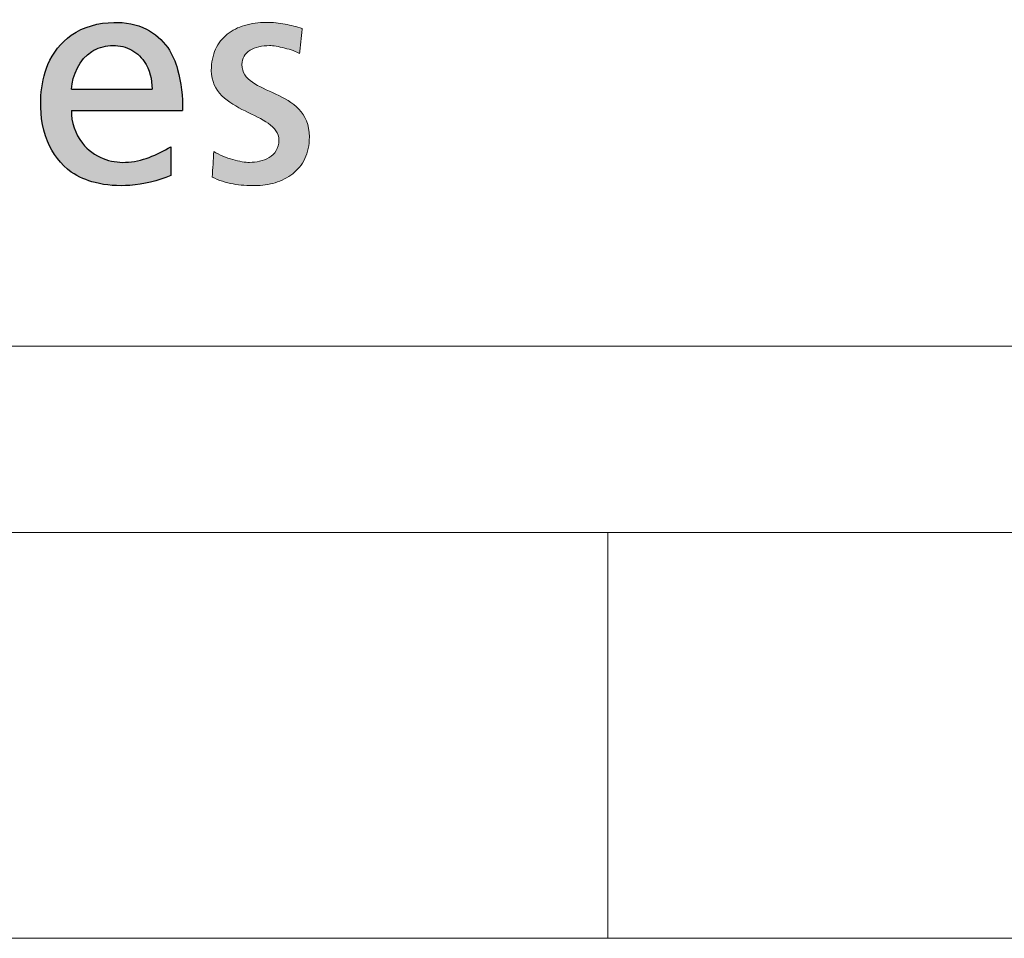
# Model space of a CAD drawing. Header units: millimetres. Extents: x 195 to 7681, y 65 to 5395.
# Tile 65 of 80: x 5782 to 5940, y 65 to 212. Entities that reach past the tile are written whole.
import ezdxf

# ---------------------------------------------------------------- set-up
doc = ezdxf.new("R2010")
doc.units = ezdxf.units.MM
doc.layers.add('FORMAT', color=7, linetype='Continuous')

# ---------------------------------------------------------------- blocks, each defined once
blk = doc.blocks.new('LOGO_sombreado')
at = {"linetype": 'Continuous', "ltscale": 13}
h = blk.add_hatch(color=7, dxfattribs=at)
edge = h.paths.add_edge_path(flags=0)
edge.add_spline(control_points=[(573.49, 47.32), (573.91, 47.17), (574.27, 47.02), (574.53, 46.86)], knot_values=[37.00004, 37.00004, 37.00004, 37.00004, 38.00004, 38.00004, 38.00004, 38.00004], weights=[1, 1, 1, 1], degree=3, periodic=0)
edge.add_line((574.53, 46.86), (574.63, 47.86))
edge.add_line((574.63, 47.86), (574.73, 48.87))
edge.add_line((574.73, 48.87), (574.83, 49.87))
edge.add_line((574.83, 49.87), (574.93, 50.87))
edge.add_spline(control_points=[(574.93, 50.87), (574.48, 51.01), (574.03, 51.14), (573.57, 51.25)], knot_values=[3, 3, 3, 3, 4, 4, 4, 4], weights=[1, 1, 1, 1], degree=3, periodic=0)
edge.add_spline(control_points=[(573.57, 51.25), (573.12, 51.37), (572.66, 51.47), (572.19, 51.56)], knot_values=[4, 4, 4, 4, 5, 5, 5, 5], weights=[1, 1, 1, 1], degree=3, periodic=0)
edge.add_arc((569.02, 34.62), 17.24, 79.4134, 84.2741)
edge.add_arc((569.19, 35.94), 15.91, 84.4183, 90.0189)
edge.add_spline(control_points=[(569.19, 51.84), (567.95, 51.84), (566.78, 51.69), (565.72, 51.37)], knot_values=[0, 0, 0, 0, 1, 1, 1, 1], weights=[1, 1, 1, 1], degree=3, periodic=0)
edge.add_spline(control_points=[(565.72, 51.37), (564.67, 51.06), (563.72, 50.59), (562.93, 49.95)], knot_values=[1, 1, 1, 1, 2, 2, 2, 2], weights=[1, 1, 1, 1], degree=3, periodic=0)
edge.add_spline(control_points=[(562.93, 49.95), (562.14, 49.31), (561.5, 48.52), (561.06, 47.55)], knot_values=[2, 2, 2, 2, 3, 3, 3, 3], weights=[1, 1, 1, 1], degree=3, periodic=0)
edge.add_spline(control_points=[(561.06, 47.55), (560.63, 46.59), (560.38, 45.46), (560.38, 44.16), (560.38, 42.41), (561.06, 41.12), (562.08, 40.1)], knot_values=[3, 3, 3, 3, 4, 4, 4, 5, 5, 5, 5], weights=[1, 1, 1, 1, 1, 1, 1], degree=3, periodic=0)
edge.add_spline(control_points=[(562.08, 40.1), (563.09, 39.08), (564.44, 38.33), (565.79, 37.66)], knot_values=[5, 5, 5, 5, 6, 6, 6, 6], weights=[1, 1, 1, 1], degree=3, periodic=0)
edge.add_spline(control_points=[(565.79, 37.66), (567.15, 36.99), (568.5, 36.39), (569.51, 35.68)], knot_values=[6, 6, 6, 6, 7, 7, 7, 7], weights=[1, 1, 1, 1], degree=3, periodic=0)
edge.add_spline(control_points=[(569.51, 35.68), (570.53, 34.97), (571.2, 34.14), (571.2, 33), (571.2, 32.32), (571.04, 31.76), (570.76, 31.3)], knot_values=[7, 7, 7, 7, 8, 8, 8, 9, 9, 9, 9], weights=[1, 1, 1, 1, 1, 1, 1], degree=3, periodic=0)
edge.add_spline(control_points=[(570.76, 31.3), (570.49, 30.84), (570.1, 30.48), (569.18, 29.92), (568.66, 29.73), (568.12, 29.6)], knot_values=[9, 9, 9, 9, 10, 10, 11, 11, 11, 11], weights=[1, 1, 1, 1, 1, 1], degree=3, periodic=0)
edge.add_spline(control_points=[(568.12, 29.6), (567.58, 29.48), (567.02, 29.42), (566.5, 29.42), (566.17, 29.42), (565.76, 29.46), (565.3, 29.53)], knot_values=[11, 11, 11, 11, 12, 12, 12, 13, 13, 13, 13], weights=[1, 1, 1, 1, 1, 1, 1], degree=3, periodic=0)
edge.add_spline(control_points=[(565.3, 29.53), (564.84, 29.61), (564.34, 29.72), (563.82, 29.86)], knot_values=[13, 13, 13, 13, 14, 14, 14, 14], weights=[1, 1, 1, 1], degree=3, periodic=0)
edge.add_spline(control_points=[(563.82, 29.86), (563.3, 30.01), (562.76, 30.19), (562.25, 30.41)], knot_values=[14, 14, 14, 14, 15, 15, 15, 15], weights=[1, 1, 1, 1], degree=3, periodic=0)
edge.add_spline(control_points=[(562.25, 30.41), (561.73, 30.63), (561.23, 30.89), (560.77, 31.19)], knot_values=[15, 15, 15, 15, 16, 16, 16, 16], weights=[1, 1, 1, 1], degree=3, periodic=0)
edge.add_line((560.77, 31.19), (560.65, 29.13))
edge.add_line((560.65, 29.13), (560.53, 27.07))
edge.add_spline(control_points=[(560.53, 27.07), (561.06, 26.79), (561.6, 26.57), (562.16, 26.39)], knot_values=[18.00004, 18.00004, 18.00004, 18.00004, 19.00004, 19.00004, 19.00004, 19.00004], weights=[1, 1, 1, 1], degree=3, periodic=0)
edge.add_spline(control_points=[(562.16, 26.39), (562.71, 26.2), (563.28, 26.07), (564.44, 25.87), (565.02, 25.8), (565.61, 25.76)], knot_values=[19.00004, 19.00004, 19.00004, 19.00004, 20.00004, 20.00004, 21.00004, 21.00004, 21.00004, 21.00004], weights=[1, 1, 1, 1, 1, 1], degree=3, periodic=0)
edge.add_spline(control_points=[(565.61, 25.76), (566.2, 25.72), (566.79, 25.71), (567.38, 25.71), (568.49, 25.71), (569.59, 25.86), (570.62, 26.17)], knot_values=[21.00004, 21.00004, 21.00004, 21.00004, 22.00004, 22.00004, 22.00004, 23.00004, 23.00004, 23.00004, 23.00004], weights=[1, 1, 1, 1, 1, 1, 1], degree=3, periodic=0)
edge.add_spline(control_points=[(570.62, 26.17), (571.65, 26.48), (572.6, 26.96), (573.41, 27.6)], knot_values=[23.00004, 23.00004, 23.00004, 23.00004, 24.00004, 24.00004, 24.00004, 24.00004], weights=[1, 1, 1, 1], degree=3, periodic=0)
edge.add_spline(control_points=[(573.41, 27.6), (574.22, 28.23), (574.89, 29.04), (575.36, 30.02)], knot_values=[24.00004, 24.00004, 24.00004, 24.00004, 25.00004, 25.00004, 25.00004, 25.00004], weights=[1, 1, 1, 1], degree=3, periodic=0)
edge.add_spline(control_points=[(575.36, 30.02), (575.83, 31), (576.09, 32.15), (576.09, 33.49), (576.09, 35.48), (575.42, 36.89), (574.4, 37.95)], knot_values=[25.00004, 25.00004, 25.00004, 25.00004, 26.00004, 26.00004, 26.00004, 27.00004, 27.00004, 27.00004, 27.00004], weights=[1, 1, 1, 1, 1, 1, 1], degree=3, periodic=0)
edge.add_spline(control_points=[(574.4, 37.95), (573.39, 39.02), (572.04, 39.74), (570.69, 40.37)], knot_values=[27.00004, 27.00004, 27.00004, 27.00004, 28.00004, 28.00004, 28.00004, 28.00004], weights=[1, 1, 1, 1], degree=3, periodic=0)
edge.add_spline(control_points=[(570.69, 40.37), (569.33, 41.01), (567.98, 41.55), (566.97, 42.25)], knot_values=[28.00004, 28.00004, 28.00004, 28.00004, 29.00004, 29.00004, 29.00004, 29.00004], weights=[1, 1, 1, 1], degree=3, periodic=0)
edge.add_spline(control_points=[(566.97, 42.25), (565.95, 42.96), (565.28, 43.82), (565.28, 45.1), (565.28, 45.61), (565.4, 46.06), (565.63, 46.44)], knot_values=[29.00004, 29.00004, 29.00004, 29.00004, 30.00004, 30.00004, 30.00004, 31.00004, 31.00004, 31.00004, 31.00004], weights=[1, 1, 1, 1, 1, 1, 1], degree=3, periodic=0)
edge.add_spline(control_points=[(565.63, 46.44), (565.86, 46.82), (566.19, 47.13), (566.6, 47.39)], knot_values=[31.00004, 31.00004, 31.00004, 31.00004, 32.00004, 32.00004, 32.00004, 32.00004], weights=[1, 1, 1, 1], degree=3, periodic=0)
edge.add_spline(control_points=[(566.6, 47.39), (567, 47.64), (567.48, 47.82), (568, 47.95)], knot_values=[32.00004, 32.00004, 32.00004, 32.00004, 33.00004, 33.00004, 33.00004, 33.00004], weights=[1, 1, 1, 1], degree=3, periodic=0)
edge.add_spline(control_points=[(568, 47.95), (568.53, 48.07), (569.1, 48.13), (569.69, 48.13), (569.95, 48.13), (570.33, 48.09), (570.75, 48.02)], knot_values=[33.00004, 33.00004, 33.00004, 33.00004, 34.00004, 34.00004, 34.00004, 35.00004, 35.00004, 35.00004, 35.00004], weights=[1, 1, 1, 1, 1, 1, 1], degree=3, periodic=0)
edge.add_spline(control_points=[(570.75, 48.02), (571.18, 47.95), (571.65, 47.85), (572.13, 47.73)], knot_values=[35.00004, 35.00004, 35.00004, 35.00004, 36.00004, 36.00004, 36.00004, 36.00004], weights=[1, 1, 1, 1], degree=3, periodic=0)
edge.add_spline(control_points=[(572.13, 47.73), (572.6, 47.61), (573.07, 47.47), (573.49, 47.32)], knot_values=[36.00004, 36.00004, 36.00004, 36.00004, 37.00004, 37.00004, 37.00004, 37.00004], weights=[1, 1, 1, 1], degree=3, periodic=0)
h = blk.add_hatch(color=7, dxfattribs=at)
edge = h.paths.add_edge_path(flags=0)
edge.add_spline(control_points=[(573.49, 47.32), (573.91, 47.17), (574.27, 47.02), (574.53, 46.86)], knot_values=[37.00004, 37.00004, 37.00004, 37.00004, 38.00004, 38.00004, 38.00004, 38.00004], weights=[1, 1, 1, 1], degree=3, periodic=0)
edge.add_line((574.53, 46.86), (574.63, 47.86))
edge.add_line((574.63, 47.86), (574.73, 48.87))
edge.add_line((574.73, 48.87), (574.83, 49.87))
edge.add_line((574.83, 49.87), (574.93, 50.87))
edge.add_spline(control_points=[(574.93, 50.87), (574.48, 51.01), (574.03, 51.14), (573.57, 51.25)], knot_values=[3, 3, 3, 3, 4, 4, 4, 4], weights=[1, 1, 1, 1], degree=3, periodic=0)
edge.add_spline(control_points=[(573.57, 51.25), (573.12, 51.37), (572.66, 51.47), (572.19, 51.56)], knot_values=[4, 4, 4, 4, 5, 5, 5, 5], weights=[1, 1, 1, 1], degree=3, periodic=0)
edge.add_arc((569.02, 34.62), 17.24, 79.4134, 84.2741)
edge.add_arc((569.19, 35.94), 15.91, 84.4183, 90.0189)
edge.add_spline(control_points=[(569.19, 51.84), (567.95, 51.84), (566.78, 51.69), (565.72, 51.37)], knot_values=[0, 0, 0, 0, 1, 1, 1, 1], weights=[1, 1, 1, 1], degree=3, periodic=0)
edge.add_spline(control_points=[(565.72, 51.37), (564.67, 51.06), (563.72, 50.59), (562.93, 49.95)], knot_values=[1, 1, 1, 1, 2, 2, 2, 2], weights=[1, 1, 1, 1], degree=3, periodic=0)
edge.add_spline(control_points=[(562.93, 49.95), (562.14, 49.31), (561.5, 48.52), (561.06, 47.55)], knot_values=[2, 2, 2, 2, 3, 3, 3, 3], weights=[1, 1, 1, 1], degree=3, periodic=0)
edge.add_spline(control_points=[(561.06, 47.55), (560.63, 46.59), (560.38, 45.46), (560.38, 44.16), (560.38, 42.41), (561.06, 41.12), (562.08, 40.1)], knot_values=[3, 3, 3, 3, 4, 4, 4, 5, 5, 5, 5], weights=[1, 1, 1, 1, 1, 1, 1], degree=3, periodic=0)
edge.add_spline(control_points=[(562.08, 40.1), (563.09, 39.08), (564.44, 38.33), (565.79, 37.66)], knot_values=[5, 5, 5, 5, 6, 6, 6, 6], weights=[1, 1, 1, 1], degree=3, periodic=0)
edge.add_spline(control_points=[(565.79, 37.66), (567.15, 36.99), (568.5, 36.39), (569.51, 35.68)], knot_values=[6, 6, 6, 6, 7, 7, 7, 7], weights=[1, 1, 1, 1], degree=3, periodic=0)
edge.add_spline(control_points=[(569.51, 35.68), (570.53, 34.97), (571.2, 34.14), (571.2, 33), (571.2, 32.32), (571.04, 31.76), (570.76, 31.3)], knot_values=[7, 7, 7, 7, 8, 8, 8, 9, 9, 9, 9], weights=[1, 1, 1, 1, 1, 1, 1], degree=3, periodic=0)
edge.add_spline(control_points=[(570.76, 31.3), (570.49, 30.84), (570.1, 30.48), (569.18, 29.92), (568.66, 29.73), (568.12, 29.6)], knot_values=[9, 9, 9, 9, 10, 10, 11, 11, 11, 11], weights=[1, 1, 1, 1, 1, 1], degree=3, periodic=0)
edge.add_spline(control_points=[(568.12, 29.6), (567.58, 29.48), (567.02, 29.42), (566.5, 29.42), (566.17, 29.42), (565.76, 29.46), (565.3, 29.53)], knot_values=[11, 11, 11, 11, 12, 12, 12, 13, 13, 13, 13], weights=[1, 1, 1, 1, 1, 1, 1], degree=3, periodic=0)
edge.add_spline(control_points=[(565.3, 29.53), (564.84, 29.61), (564.34, 29.72), (563.82, 29.86)], knot_values=[13, 13, 13, 13, 14, 14, 14, 14], weights=[1, 1, 1, 1], degree=3, periodic=0)
edge.add_spline(control_points=[(563.82, 29.86), (563.3, 30.01), (562.76, 30.19), (562.25, 30.41)], knot_values=[14, 14, 14, 14, 15, 15, 15, 15], weights=[1, 1, 1, 1], degree=3, periodic=0)
edge.add_spline(control_points=[(562.25, 30.41), (561.73, 30.63), (561.23, 30.89), (560.77, 31.19)], knot_values=[15, 15, 15, 15, 16, 16, 16, 16], weights=[1, 1, 1, 1], degree=3, periodic=0)
edge.add_line((560.77, 31.19), (560.65, 29.13))
edge.add_line((560.65, 29.13), (560.53, 27.07))
edge.add_spline(control_points=[(560.53, 27.07), (561.06, 26.79), (561.6, 26.57), (562.16, 26.39)], knot_values=[18.00004, 18.00004, 18.00004, 18.00004, 19.00004, 19.00004, 19.00004, 19.00004], weights=[1, 1, 1, 1], degree=3, periodic=0)
edge.add_spline(control_points=[(562.16, 26.39), (562.71, 26.2), (563.28, 26.07), (564.44, 25.87), (565.02, 25.8), (565.61, 25.76)], knot_values=[19.00004, 19.00004, 19.00004, 19.00004, 20.00004, 20.00004, 21.00004, 21.00004, 21.00004, 21.00004], weights=[1, 1, 1, 1, 1, 1], degree=3, periodic=0)
edge.add_spline(control_points=[(565.61, 25.76), (566.2, 25.72), (566.79, 25.71), (567.38, 25.71), (568.49, 25.71), (569.59, 25.86), (570.62, 26.17)], knot_values=[21.00004, 21.00004, 21.00004, 21.00004, 22.00004, 22.00004, 22.00004, 23.00004, 23.00004, 23.00004, 23.00004], weights=[1, 1, 1, 1, 1, 1, 1], degree=3, periodic=0)
edge.add_spline(control_points=[(570.62, 26.17), (571.65, 26.48), (572.6, 26.96), (573.41, 27.6)], knot_values=[23.00004, 23.00004, 23.00004, 23.00004, 24.00004, 24.00004, 24.00004, 24.00004], weights=[1, 1, 1, 1], degree=3, periodic=0)
edge.add_spline(control_points=[(573.41, 27.6), (574.22, 28.23), (574.89, 29.04), (575.36, 30.02)], knot_values=[24.00004, 24.00004, 24.00004, 24.00004, 25.00004, 25.00004, 25.00004, 25.00004], weights=[1, 1, 1, 1], degree=3, periodic=0)
edge.add_spline(control_points=[(575.36, 30.02), (575.83, 31), (576.09, 32.15), (576.09, 33.49), (576.09, 35.48), (575.42, 36.89), (574.4, 37.95)], knot_values=[25.00004, 25.00004, 25.00004, 25.00004, 26.00004, 26.00004, 26.00004, 27.00004, 27.00004, 27.00004, 27.00004], weights=[1, 1, 1, 1, 1, 1, 1], degree=3, periodic=0)
edge.add_spline(control_points=[(574.4, 37.95), (573.39, 39.02), (572.04, 39.74), (570.69, 40.37)], knot_values=[27.00004, 27.00004, 27.00004, 27.00004, 28.00004, 28.00004, 28.00004, 28.00004], weights=[1, 1, 1, 1], degree=3, periodic=0)
edge.add_spline(control_points=[(570.69, 40.37), (569.33, 41.01), (567.98, 41.55), (566.97, 42.25)], knot_values=[28.00004, 28.00004, 28.00004, 28.00004, 29.00004, 29.00004, 29.00004, 29.00004], weights=[1, 1, 1, 1], degree=3, periodic=0)
edge.add_spline(control_points=[(566.97, 42.25), (565.95, 42.96), (565.28, 43.82), (565.28, 45.1), (565.28, 45.61), (565.4, 46.06), (565.63, 46.44)], knot_values=[29.00004, 29.00004, 29.00004, 29.00004, 30.00004, 30.00004, 30.00004, 31.00004, 31.00004, 31.00004, 31.00004], weights=[1, 1, 1, 1, 1, 1, 1], degree=3, periodic=0)
edge.add_spline(control_points=[(565.63, 46.44), (565.86, 46.82), (566.19, 47.13), (566.6, 47.39)], knot_values=[31.00004, 31.00004, 31.00004, 31.00004, 32.00004, 32.00004, 32.00004, 32.00004], weights=[1, 1, 1, 1], degree=3, periodic=0)
edge.add_spline(control_points=[(566.6, 47.39), (567, 47.64), (567.48, 47.82), (568, 47.95)], knot_values=[32.00004, 32.00004, 32.00004, 32.00004, 33.00004, 33.00004, 33.00004, 33.00004], weights=[1, 1, 1, 1], degree=3, periodic=0)
edge.add_spline(control_points=[(568, 47.95), (568.53, 48.07), (569.1, 48.13), (569.69, 48.13), (569.95, 48.13), (570.33, 48.09), (570.75, 48.02)], knot_values=[33.00004, 33.00004, 33.00004, 33.00004, 34.00004, 34.00004, 34.00004, 35.00004, 35.00004, 35.00004, 35.00004], weights=[1, 1, 1, 1, 1, 1, 1], degree=3, periodic=0)
edge.add_spline(control_points=[(570.75, 48.02), (571.18, 47.95), (571.65, 47.85), (572.13, 47.73)], knot_values=[35.00004, 35.00004, 35.00004, 35.00004, 36.00004, 36.00004, 36.00004, 36.00004], weights=[1, 1, 1, 1], degree=3, periodic=0)
edge.add_spline(control_points=[(572.13, 47.73), (572.6, 47.61), (573.07, 47.47), (573.49, 47.32)], knot_values=[36.00004, 36.00004, 36.00004, 36.00004, 37.00004, 37.00004, 37.00004, 37.00004], weights=[1, 1, 1, 1], degree=3, periodic=0)
at = {"layer": 'FORMAT', "ltscale": 13}
h = blk.add_hatch(color=256, dxfattribs=at)
edge = h.paths.add_edge_path(flags=0)
edge.add_spline(control_points=[(555.78, 37.75), (555.77, 39.96), (555.49, 43.47), (553.54, 48.16), (549.93, 51.33), (544.17, 52.28), (537.84, 50.63), (533.91, 45.51), (532.74, 39.37), (533.42, 32.97), (537.12, 27.87), (542.17, 25.81), (547.74, 25.47), (551.8, 26.41), (553.87, 27.32)], knot_values=[0, 0, 0, 0, 0.09648, 0.152405, 0.218062, 0.295923, 0.399434, 0.486993, 0.561533, 0.668927, 0.759756, 0.820351, 0.901397, 1, 1, 1, 1], weights=[1, 1, 1, 1, 1, 1, 1, 1, 1, 1, 1, 1, 1, 1, 1], degree=3, periodic=0)
edge.add_line((553.87, 27.32), (553.87, 31.92))
edge.add_spline(control_points=[(553.87, 31.92), (551.71, 30.61), (548.05, 29.01), (542.8, 29.78), (539.03, 32.58), (537.93, 35.87), (537.96, 37.75)], knot_values=[0, 0, 0, 0, 0.364517, 0.537077, 0.732789, 1, 1, 1, 1], weights=[1, 1, 1, 1, 1, 1, 1], degree=3, periodic=0)
edge.add_line((537.96, 37.75), (555.78, 37.75))
edge = h.paths.add_edge_path(flags=0)
edge.add_line((550.89, 41.17), (537.96, 41.17))
edge.add_spline(control_points=[(537.96, 41.17), (538.14, 43.4), (539.75, 47.09), (544.21, 48.35), (547.41, 47.87), (550.29, 45.36), (550.89, 42.7), (550.89, 41.17)], knot_values=[0, 0, 0, 0, 0.333684, 0.482957, 0.632522, 0.77884, 1, 1, 1, 1], weights=[1, 1, 1, 1, 1, 1, 1, 1], degree=3, periodic=0)
at = {"color": 7, "linetype": 'Continuous', "lineweight": 18, "ltscale": 13}
blk.add_line((0, 0), (942.5, 0), dxfattribs=at)
for centre, radius, start, end in [((569.19, 35.94), 15.91, 84.4183, 90.0189), ((569.02, 34.62), 17.24, 79.4134, 84.2741)]:
    blk.add_arc(centre, radius, start, end, dxfattribs=at)
at = {"color": 8, "linetype": 'Continuous', "lineweight": 0, "ltscale": 13}
for points in [[(565.72, 51.37), (564.67, 51.06), (563.72, 50.59), (562.93, 49.95)], [(569.19, 51.84), (567.95, 51.84), (566.78, 51.69), (565.72, 51.37)], [(573.57, 51.25), (573.12, 51.37), (572.66, 51.47), (572.19, 51.56)], [(574.93, 50.87), (574.48, 51.01), (574.03, 51.14), (573.57, 51.25)], [(574.83, 49.87), (574.86, 50.2), (574.9, 50.54), (574.93, 50.87)], [(562.93, 49.95), (562.14, 49.31), (561.5, 48.52), (561.06, 47.55)], [(574.73, 48.87), (574.76, 49.2), (574.79, 49.53), (574.83, 49.87)], [(565.63, 46.44), (565.86, 46.82), (566.19, 47.13), (566.6, 47.39)], [(566.6, 47.39), (567, 47.64), (567.48, 47.82), (568, 47.95)], [(570.75, 48.02), (571.18, 47.95), (571.65, 47.85), (572.13, 47.73)], [(572.13, 47.73), (572.6, 47.61), (573.07, 47.47), (573.49, 47.32)], [(573.49, 47.32), (573.91, 47.17), (574.27, 47.02), (574.53, 46.86)], [(574.53, 46.86), (574.56, 47.19), (574.59, 47.53), (574.63, 47.86)], [(574.63, 47.86), (574.66, 48.2), (574.69, 48.53), (574.73, 48.87)], [(570.69, 40.37), (569.33, 41.01), (567.98, 41.55), (566.97, 42.25)], [(562.08, 40.1), (563.09, 39.08), (564.44, 38.33), (565.79, 37.66)], [(574.4, 37.95), (573.39, 39.02), (572.04, 39.74), (570.69, 40.37)], [(565.79, 37.66), (567.15, 36.99), (568.5, 36.39), (569.51, 35.68)], [(560.77, 31.19), (560.73, 30.5), (560.69, 29.81), (560.65, 29.13)], [(562.25, 30.41), (561.73, 30.63), (561.23, 30.89), (560.77, 31.19)], [(563.82, 29.86), (563.3, 30.01), (562.76, 30.19), (562.25, 30.41)], [(573.41, 27.6), (574.22, 28.23), (574.89, 29.04), (575.36, 30.02)], [(560.65, 29.13), (560.61, 28.44), (560.57, 27.76), (560.53, 27.07)], [(565.3, 29.53), (564.84, 29.61), (564.34, 29.72), (563.82, 29.86)], [(560.53, 27.07), (561.06, 26.79), (561.6, 26.57), (562.16, 26.39)], [(570.62, 26.17), (571.65, 26.48), (572.6, 26.96), (573.41, 27.6)]]:
    blk.add_open_spline(points, degree=3, dxfattribs=at)
for points, knots in [([(561.06, 47.55), (560.63, 46.59), (560.38, 45.46), (560.38, 44.16), (560.38, 42.41), (561.06, 41.12), (562.08, 40.1)], [3, 3, 3, 3, 4, 4, 4, 5, 5, 5, 5]), ([(568, 47.95), (568.53, 48.07), (569.1, 48.13), (569.69, 48.13), (569.95, 48.13), (570.33, 48.09), (570.75, 48.02)], [33.00004, 33.00004, 33.00004, 33.00004, 34.00004, 34.00004, 34.00004, 35.00004, 35.00004, 35.00004, 35.00004]), ([(566.97, 42.25), (565.95, 42.96), (565.28, 43.82), (565.28, 45.1), (565.28, 45.61), (565.4, 46.06), (565.63, 46.44)], [29.00004, 29.00004, 29.00004, 29.00004, 30.00004, 30.00004, 30.00004, 31.00004, 31.00004, 31.00004, 31.00004]), ([(575.36, 30.02), (575.83, 31), (576.09, 32.15), (576.09, 33.49), (576.09, 35.48), (575.42, 36.89), (574.4, 37.95)], [25.00004, 25.00004, 25.00004, 25.00004, 26.00004, 26.00004, 26.00004, 27.00004, 27.00004, 27.00004, 27.00004]), ([(569.51, 35.68), (570.53, 34.97), (571.2, 34.14), (571.2, 33), (571.2, 32.32), (571.04, 31.76), (570.76, 31.3)], [7, 7, 7, 7, 8, 8, 8, 9, 9, 9, 9]), ([(570.76, 31.3), (570.49, 30.84), (570.1, 30.48), (569.18, 29.92), (568.66, 29.73), (568.12, 29.6)], [9, 9, 9, 9, 10, 10, 11, 11, 11, 11]), ([(568.12, 29.6), (567.58, 29.48), (567.02, 29.42), (566.5, 29.42), (566.17, 29.42), (565.76, 29.46), (565.3, 29.53)], [11, 11, 11, 11, 12, 12, 12, 13, 13, 13, 13]), ([(562.16, 26.39), (562.71, 26.2), (563.28, 26.07), (564.44, 25.87), (565.02, 25.8), (565.61, 25.76)], [19.00004, 19.00004, 19.00004, 19.00004, 20.00004, 20.00004, 21.00004, 21.00004, 21.00004, 21.00004]), ([(565.61, 25.76), (566.2, 25.72), (566.79, 25.71), (567.38, 25.71), (568.49, 25.71), (569.59, 25.86), (570.62, 26.17)], [21.00004, 21.00004, 21.00004, 21.00004, 22.00004, 22.00004, 22.00004, 23.00004, 23.00004, 23.00004, 23.00004])]:
    blk.add_open_spline(points, degree=3, knots=knots, dxfattribs=at)
at = {"layer": 'FORMAT', "color": 7, "ltscale": 13}
for p, q in [((537.96, 41.17), (550.89, 41.17)), ((537.96, 37.75), (555.78, 37.75)), ((553.87, 31.92), (553.87, 27.32))]:
    blk.add_line(p, q, dxfattribs=at)
for points, knots in [([(553.87, 27.32), (551.8, 26.41), (547.74, 25.47), (542.17, 25.81), (537.12, 27.87), (533.42, 32.97), (532.74, 39.37), (533.91, 45.51), (537.84, 50.63), (544.17, 52.28), (549.93, 51.33), (553.54, 48.16), (555.49, 43.47), (555.77, 39.96), (555.78, 37.75)], [0, 0, 0, 0, 0.098603, 0.179649, 0.240244, 0.331073, 0.438467, 0.513007, 0.600566, 0.704077, 0.781938, 0.847595, 0.90352, 1, 1, 1, 1]), ([(537.96, 41.17), (538.14, 43.4), (539.75, 47.09), (544.21, 48.35), (547.41, 47.87), (550.29, 45.36), (550.89, 42.7), (550.89, 41.17)], [0, 0, 0, 0, 0.333684, 0.482957, 0.632522, 0.77884, 1, 1, 1, 1]), ([(537.96, 37.75), (537.93, 35.87), (539.03, 32.58), (542.8, 29.78), (548.05, 29.01), (551.71, 30.61), (553.87, 31.92)], [0, 0, 0, 0, 0.267211, 0.462923, 0.635483, 1, 1, 1, 1])]:
    blk.add_open_spline(points, degree=3, knots=knots, dxfattribs=at)

msp = doc.modelspace()

# ---------------------------------------------------------------- linework, layer by layer
at = {"color": 7, "linetype": 'Continuous', "lineweight": 18, "ltscale": 13}
for p, q in [((7592, 130), (260, 130)), ((5252, 130), (7592, 130)), ((5876, 130), (5876, 65)), ((5876, 130), (5876, 65)), ((7657, 65), (195, 65))]:
    msp.add_line(p, q, dxfattribs=at)

# ---------------------------------------------------------------- block references
at = {"color": 7, "linetype": 'Continuous', "ltscale": 13}
msp.add_blockref('LOGO_sombreado', (5252.13, 159.87), dxfattribs=at)

doc.saveas('drawing.dxf')
